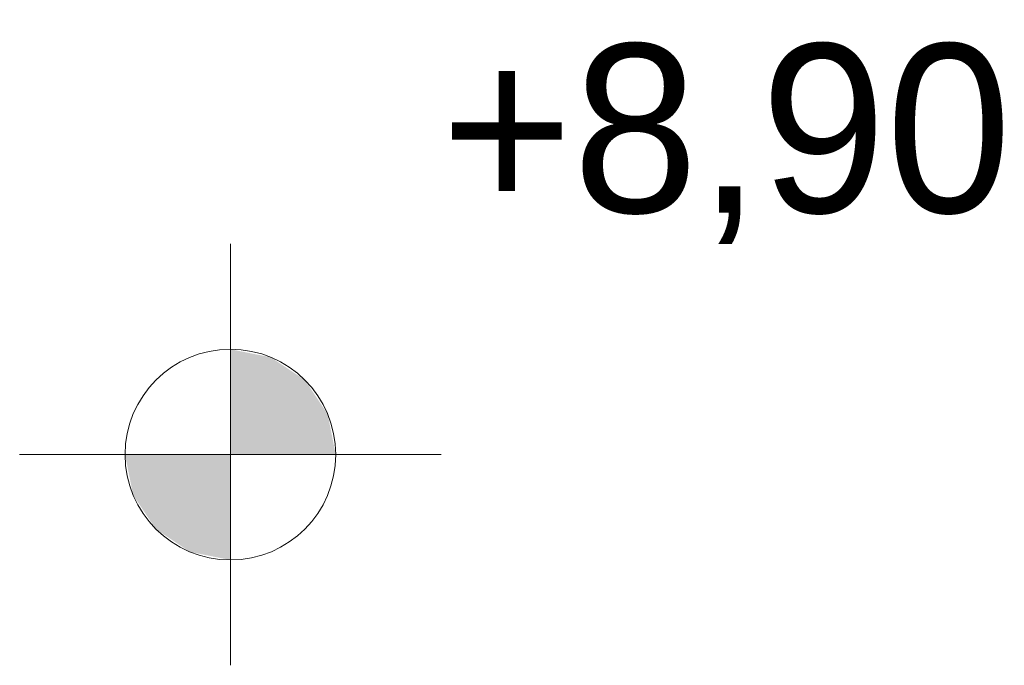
# Model space of a CAD drawing. Extents: x -109972 to -86652, y 98618 to 122888.
# Tile 1 of 74: x -109341 to -109323, y 107738 to 107750. Entities that reach past the tile are written whole.
import ezdxf

# ---------------------------------------------------------------- set-up
doc = ezdxf.new("R2010")
doc.units = 0
doc.header["$MEASUREMENT"] = 0
doc.layers.add('INWENT RZĘDNE', color=7, linetype='Continuous')
doc.layers.add('INWENT RZĘDNE_Nr_Pióra__21', color=7, linetype='Continuous', lineweight=13)
doc.styles.add('GENERATED_STYLE_2', font='txt')

# ---------------------------------------------------------------- blocks, each defined once
blk = doc.blocks.new('Koty wysokościowe_9', base_point=(-109337.496, 107741.7))
at = {"layer": 'INWENT RZĘDNE_Nr_Pióra__21', "linetype": 'Continuous'}
for points in [[(-109337.496, 107741.7), (-109335.496, 107741.7), (-109335.648, 107742.465), (-109336.081, 107743.114), (-109336.73, 107743.548), (-109337.496, 107743.7)], [(-109337.496, 107741.7), (-109339.496, 107741.7), (-109339.343, 107740.935), (-109338.91, 107740.286), (-109338.261, 107739.852), (-109337.496, 107739.7)]]:
    blk.add_hatch(color=256, dxfattribs=at).paths.add_polyline_path(points, flags=0)
for p, q in [((-109337.496, 107737.7), (-109337.496, 107745.7)), ((-109341.496, 107741.7), (-109333.496, 107741.7))]:
    blk.add_line(p, q, dxfattribs=at)
blk.add_circle((-109337.496, 107741.7), 2, dxfattribs=at)
at = {"layer": 'INWENT RZĘDNE_Nr_Pióra__21', "insert": (-109333.496, 107745.7), "char_height": 3.2, "attachment_point": 7, "style": 'GENERATED_STYLE_2'}
blk.add_mtext('{+8,90}', dxfattribs=at)

msp = doc.modelspace()

# ---------------------------------------------------------------- block references
at = {"layer": 'INWENT RZĘDNE'}
msp.add_blockref('Koty wysokościowe_9', (-109337.496, 107741.7), dxfattribs=at)

doc.saveas('drawing.dxf')
